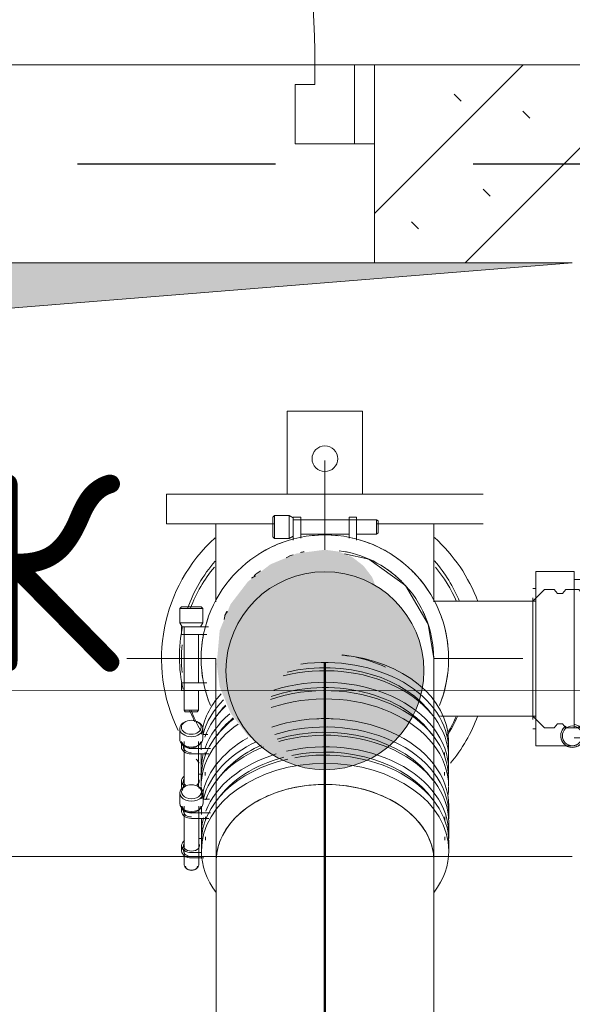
# Model space of a CAD drawing. Header units: millimetres. Extents: x 83162 to 161202, y 56220 to 105342.
# Tile 58 of 152: x 122291 to 122570, y 77275 to 77773. Entities that reach past the tile are written whole.
import ezdxf

# ---------------------------------------------------------------- set-up
doc = ezdxf.new("R2010")
doc.units = ezdxf.units.MM
for name, pattern in [('3_ Штрих_ 1 х 1 мм', [200, 100, -100]), ('ADSK_Осевая', [450, 250, -100, 0, -100]), ('ADSK_Штрих', [300, 200, -100])]:
    doc.linetypes.add(name, pattern=pattern)
for name, color, linetype, lineweight in [('A-____-NOTE-TEXT', 5, 'Continuous', 9), ('A-DETL-GENF-OTLN', 7, 'Continuous', 9), ('A-DOOR-____-MCUT', 7, 'Continuous', 18), ('A-DOOR-____-OTLN', 7, 'Continuous', 9), ('A-DOOR-FRAM-MCUT', 7, 'Continuous', 18), ('A-WALL-____-PATT', 7, 'Continuous', 9), ('I-WALL-____-MCUT', 7, 'Continuous', 9), ('I-WALL-____-OTLN', 7, 'Continuous', 9), ('M-EQPM-____-OTLN', 7, 'Continuous', 9), ('P-PIPE-____-CNTR', 7, 'ADSK_Осевая', 18), ('P-PIPE-____-OTLN', 7, 'Continuous', 50), ('S-BEAM-____-OTLN', 7, 'Continuous', 9), ('Греющ. кабель', 204, 'Continuous', 50)]:
    doc.layers.add(name, color=color, linetype=linetype, lineweight=lineweight)
doc.layers.add('A-DETL-____-OTLN', color=7, linetype='Continuous', lineweight=9, true_color=0x00a600)
doc.layers.add('A-DOOR-____-HDLN', color=5, linetype='ADSK_Штрих', lineweight=18, true_color=0x0000ff)
doc.styles.add('GOST Common', font='GOST_Common.ttf', dxfattribs={"height": 100})

# ---------------------------------------------------------------- blocks, each defined once
blk = doc.blocks.new('АР_Канал вертикальный прямоугольный - ВК-3569821-ВКК_01_К3_З_ЭОМ_греющий кабель_')
at = {"layer": 'A-DETL-GENF-OTLN', "lineweight": 5, "true_color": 0xf4f4f4}
blk.add_hatch(color=7, dxfattribs=at).paths.add_polyline_path([(-300, -150), (-255, 105), (300, 150), (-300, 150), (-300, -114.88)])
at = {"layer": 'A-DETL-GENF-OTLN', "color": 254, "lineweight": 13, "true_color": 0xcccccc}
for p, q in [((300, 150), (-300, 150)), ((300, 150), (-300, 150)), ((-255, 105), (300, 150)), ((-255, 105), (300, 150)), ((-300, -150), (300, -150))]:
    blk.add_line(p, q, dxfattribs=at)
at = {"layer": 'M-EQPM-____-OTLN', "color": 254, "lineweight": 5, "true_color": 0xcccccc}
for p, q in [((-300, 150), (300, 150)), ((300, -150), (-300, -150))]:
    blk.add_line(p, q, dxfattribs=at)
blk = doc.blocks.new('АР_Дверь однопольная - 500х1300h_400__ВК_СС_мусорокамера-7403612-ВКК_01_К3_З_ЭОМ_греющий кабель_')
at = {"layer": 'A-DOOR-____-MCUT', "color": 254, "lineweight": 13, "true_color": 0xcccccc}
for p, q in [((161.05, 270), (-220, 50)), ((166.05, 261.34), (161.05, 270)), ((-215, 41.34), (166.05, 261.34)), ((-220, 50), (-215, 41.34))]:
    blk.add_line(p, q, dxfattribs=at)
at = {"layer": 'A-DOOR-____-OTLN', "color": 254, "lineweight": 5, "true_color": 0xcccccc}
for p, q in [((109.4, 309.46), (66.1, 284.46)), ((126.9, 279.15), (109.4, 309.46)), ((66.1, 284.46), (83.6, 254.15)), ((83.6, 254.15), (126.9, 279.15)), ((125.62, 255.32), (115.62, 272.64)), ((136.9, 261.83), (93.6, 236.83)), ((104.88, 243.34), (94.88, 260.66)), ((139.4, 257.5), (136.9, 261.83)), ((144.4, 248.84), (146.9, 244.51)), ((146.9, 244.51), (103.6, 219.51)), ((93.6, 236.83), (96.1, 232.5)), ((135.62, 238), (145.62, 220.68)), ((103.6, 219.51), (101.1, 223.84)), ((156.9, 227.19), (113.6, 202.19)), ((114.88, 226.02), (124.88, 208.7)), ((174.4, 196.88), (156.9, 227.19)), ((113.6, 202.19), (131.1, 171.88)), ((131.1, 171.88), (174.4, 196.88))]:
    blk.add_line(p, q, dxfattribs=at)
blk.add_arc((-220, 50), 440, 360, 30, dxfattribs=at)
at = {"layer": 'A-DOOR-FRAM-MCUT', "color": 254, "lineweight": 13, "true_color": 0xcccccc}
for p, q in [((-240, 50), (-250, 50)), ((-220, 50), (-240, 50)), ((-240, 50), (-240, 10)), ((-220, 40), (-220, 50)), ((240, 50), (220, 50)), ((220, 50), (220, 40)), ((240, 10), (240, 50)), ((240, 50), (250, 50)), ((-210, 40), (-220, 40)), ((-210, 10), (-210, 40)), ((220, 40), (210, 40)), ((210, 40), (210, 10)), ((-240, 10), (-250, 10)), ((-240, 10), (-210, 10)), ((210, 10), (240, 10)), ((240, 10), (250, 10))]:
    blk.add_line(p, q, dxfattribs=at)
blk = doc.blocks.new('АР_Перемычка - 100_Ар_10x2_250-250-V44-ВКК_01_К3_З_ЭОМ_греющий кабель_')
at = {"layer": 'A-DETL-GENF-OTLN', "color": 254, "linetype": '3_ Штрих_ 1 х 1 мм', "lineweight": 25, "true_color": 0xdcdcdc}
blk.add_line((-500, 0), (500, 0), dxfattribs=at)
blk = doc.blocks.new('240311_Наметкина 10_РД_АР_К3_R21_rvt-1-ВКК_01_К3_З_ЭОМ_греющий кабель_')
at = {"layer": 'A-WALL-____-PATT', "lineweight": 5, "true_color": 0xcccccc}
h = blk.add_hatch(dxfattribs=at)
h.set_pattern_fill('FP_29', color=254, style=0, pattern_type=2)
h.set_pattern_definition([(135, (150.28, 188.64), (-282.8427, 3e-14), [5, -395]), (135, (174.9, 237.36), (-282.8427, 3e-14), [5, -395]), (135, (211.96, 236.53), (-282.8427, 3e-14), [5, -395]), (135, (114.96, 223.96), (-282.8427, 3e-14), [5, -395]), (135, (77.54, 223.96), (-282.8427, 3e-14), [5, -395]), (135, (57.44, 184.52), (-282.8427, 3e-14), [5, -395]), (135, (66.21, 142.9), (-282.8427, 3e-14), [5, -395]), (135, (107.33, 161), (-282.8427, 3e-14), [5, -395]), (135, (99.08, 130.94), (-282.8427, 3e-14), [5, -395]), (135, (22.6, 136.46), (-282.8427, 3e-14), [5, -395]), (135, (21.16, 168.08), (-282.8427, 3e-14), [5, -395]), (135, (46.13, 96.12), (-282.8427, 3e-14), [5, -395]), (135, (3.54, 74.6), (-282.8427, 3e-14), [5, -395]), (135, (40.3, 47.56), (-282.8427, 3e-14), [5, -395]), (135, (39.77, 18.47), (-282.8427, 3e-14), [5, -395]), (135, (76.94, 37.28), (-282.8427, 3e-14), [5, -395]), (135, (114.18, 62.4), (-282.8427, 3e-14), [5, -395]), (135, (139.87, 90.2), (-282.8427, 3e-14), [5, -395]), (135, (141.44, 15.82), (-282.8427, 3e-14), [5, -395]), (135, (188.69, 26.73), (-282.8427, 3e-14), [5, -395]), (135, (176.14, 51.36), (-282.8427, 3e-14), [5, -395]), (135, (177.03, 0), (-282.8427, 3e-14), [5, -395]), (135, (276.61, 8.22), (-282.8427, 3e-14), [5, -395]), (135, (271.19, 31.72), (-282.8427, 3e-14), [5, -395]), (135, (268.29, 119.65), (-282.8427, 3e-14), [5, -395]), (135, (237.92, 101.95), (-282.8427, 3e-14), [5, -395]), (135, (237.92, 158.27), (-282.8427, 3e-14), [5, -395]), (135, (260.4, 204.35), (-282.8427, 3e-14), [5, -395]), (135, (275.54, 235.4), (-282.8427, 3e-14), [5, -395]), (135, (117.62, 268.96), (-282.8427, 3e-14), [5, -395]), (135, (203.62, 273.83), (-282.8427, 3e-14), [5, -395]), (135, (47.24, 279.3), (-282.8427, 3e-14), [5, -395]), (135, (23.2, 266.16), (-282.8427, 3e-14), [5, -395]), (135, (42.78, 232.52), (-282.8427, 3e-14), [5, -395]), (135, (177.76, 90.57), (-282.8427, 3e-14), [5, -395]), (135, (181.12, 121.8), (-282.8427, 3e-14), [5, -395]), (135, (206.73, 172.06), (-282.8427, 3e-14), [5, -395]), (135, (143.14, 136.62), (-282.8427, 3e-14), [5, -395]), (135, (211.51, 131.86), (-282.8427, 3e-14), [5, -395]), (135, (81.47, 95.1), (-282.8427, 3e-14), [5, -395]), (135, (235.13, 60.46), (-282.8427, 3e-14), [5, -395]), (135, (242.24, 4.89), (-282.8427, 3e-14), [5, -395]), (45, (0, 106.07), (-282.8427, 0), []), (45, (106.07, 0), (-282.8427, 0), []), (45, (176.78, 0), (-282.8427, 0), []), (45, (0, 176.78), (-282.8427, 0), [])])
h.paths.add_polyline_path([(122470, 77650), (123095, 77650), (123095, 77750), (122470, 77750)])
h.paths.add_polyline_path([(123545, 77650), (123545, 77750), (123345, 77750), (123345, 77650)])
at = {"layer": 'I-WALL-____-MCUT', "color": 254, "lineweight": 5, "true_color": 0xcccccc}
for p, q in [((122945, 77750), (122470, 77750)), ((122470, 77750), (122470, 77650))]:
    blk.add_line(p, q, dxfattribs=at)
at = {"layer": 'I-WALL-____-OTLN', "color": 254, "lineweight": 5, "true_color": 0xcccccc}
for p, q in [((122020, 77750), (122440, 77750)), ((122460, 77750), (122470, 77750))]:
    blk.add_line(p, q, dxfattribs=at)
at = {"layer": 'A-DOOR-____-OTLN', "color": 254, "lineweight": 5, "true_color": 0xcccccc}
blk.add_blockref('АР_Дверь однопольная - 500х1300h_400__ВК_СС_мусорокамера-7403612-ВКК_01_К3_З_ЭОМ_греющий кабель_', (122220, 77700), dxfattribs=at)
at = {"layer": 'M-EQPM-____-OTLN', "color": 254, "lineweight": 5, "true_color": 0xcccccc}
blk.add_blockref('АР_Канал вертикальный прямоугольный - ВК-3569821-ВКК_01_К3_З_ЭОМ_греющий кабель_', (122270, 77500), dxfattribs=at)
at = {"layer": 'S-BEAM-____-OTLN', "color": 254, "lineweight": 5, "true_color": 0xcccccc}
blk.add_blockref('АР_Перемычка - 100_Ар_10x2_250-250-V44-ВКК_01_К3_З_ЭОМ_греющий кабель_', (122220, 77700), dxfattribs=at)
at = {"layer": 'A-____-NOTE-TEXT', "color": 254, "lineweight": 5, "true_color": 0xcccccc, "insert": (122188.91, 77543.61), "char_height": 100, "width": 200.4219, "attachment_point": 1, "style": 'GOST Common'}
blk.add_mtext('ВК', dxfattribs=at)
blk = doc.blocks.new('Соединитель Norma Rapid - Соединитель Norma Rapid-27246935-ВКК_01_К3_З_ЭОМ_греющий кабель_')
at = {"layer": 'P-PIPE-____-OTLN', "lineweight": 9}
for start, end in [(90, 96.4778), (83.5223, 90), (109.2505, 122.1782), (57.7877, 70.7838), (134.9695, 147.8878), (32.0508, 45.0922), (160.6784, 164.9253), (6.316, 19.3984), (168.708, 173.6074), (186.3782, 191.2778), (340.5873, 353.6985), (195.059, 199.3362)]:
    blk.add_arc((122445.01, 77450), 62.5, start, end, dxfattribs=at)
blk = doc.blocks.new('Соединитель Norma Rapid - Соединитель Norma Rapid-27826186-ВКК_01_К3_З_ЭОМ_греющий кабель_')
at = {"layer": 'P-PIPE-____-OTLN', "lineweight": 9}
for p, q in [((122556.01, 77485), (122550.01, 77479)), ((122560.84, 77485), (122556.01, 77485)), ((122562.56, 77482.95), (122560.84, 77485)), ((122565.01, 77482.95), (122562.56, 77482.95)), ((122566.73, 77485), (122565.01, 77482.95)), ((122573.29, 77485), (122566.73, 77485)), ((122575.01, 77482.95), (122573.29, 77485)), ((122577.46, 77482.95), (122575.01, 77482.95)), ((122579.18, 77485), (122577.46, 77482.95)), ((122584.01, 77485), (122579.18, 77485)), ((122590.01, 77479), (122584.01, 77485)), ((122550.01, 77421), (122556.01, 77415)), ((122560.84, 77415), (122562.56, 77417.06)), ((122562.56, 77417.06), (122565.01, 77417.06)), ((122565.01, 77417.06), (122566.73, 77415)), ((122573.29, 77415), (122575.01, 77417.06)), ((122575.01, 77417.06), (122577.46, 77417.06)), ((122577.46, 77417.06), (122579.18, 77415)), ((122584.01, 77415), (122590.01, 77421)), ((122556.01, 77415), (122560.84, 77415)), ((122566.73, 77415), (122573.29, 77415)), ((122579.18, 77415), (122584.01, 77415))]:
    blk.add_line(p, q, dxfattribs=at)
for radius, start, end in [(5.85, 270, 78.1592), (5.85, 122.6071, 270), (5.85, 170.8235, 270), (5, 90, 270), (5.85, 270, 59.3976), (5, 270, 90), (5, 240, 256.5637), (5, 270, 300), (5, 285, 300)]:
    blk.add_arc((122570.01, 77411), radius, start, end, dxfattribs=at)
blk = doc.blocks.new('ВК_SML_Опорная труба для стояков_Опорное кольцо - Оп_кольцо-37976716-ВКК_01_К3_З_ЭОМ_греющий кабель_')
at = {"layer": 'P-PIPE-____-OTLN', "color": 136, "lineweight": 9, "true_color": 0x008080}
for p, q in [((122464.01, 77575), (122426.01, 77575)), ((122426.01, 77575), (122426.01, 77533.02)), ((122464.01, 77533.02), (122464.01, 77575))]:
    blk.add_line(p, q, dxfattribs=at)
for centre, radius, start, end in [((122445.01, 77551), 6.5, 0, 180), ((122445.01, 77551), 6.5, 180, 0), ((122445.01, 77450), 82.5, 132.2079, 206.101), ((122445.01, 77450), 82.5, 20.5093, 47.8173), ((122445.01, 77451), 73.5, 138.9243, 160.5999), ((122445.01, 77450), 72.5, 140.3683, 159.4224), ((122445.01, 77451), 73.5, 22.2321, 41.1114), ((122445.01, 77450), 72.5, 23.4103, 39.6745), ((122445.01, 77451), 73.5, 168.0818, 192.9062), ((122445.01, 77450), 72.5, 174.4681, 185.532), ((122445.01, 77451), 73.5, 201.6512, 206.4988), ((122445.01, 77450), 72.5, 201.1234, 209.898), ((122445.01, 77451), 73.5, 327.0346, 336.0167), ((122445.01, 77450), 72.5, 328.7548, 336.5897), ((122445.01, 77450), 82.5, 320.2301, 339.4907), ((122445.01, 77450), 82.5, 218.038, 219.7532)]:
    blk.add_arc(centre, radius, start, end, dxfattribs=at)
blk = doc.blocks.new('ВК_Чугун_Безраструбная_Отвод - SML-V116-ВКК_01_К3_З_ЭОМ_греющий кабель_')
at = {"layer": 'P-PIPE-____-OTLN', "color": 123, "lineweight": 9, "true_color": 0x80bfbf}
for p, q in [((122390.12, 77260.89), (122390.12, 77260.46)), ((122500.12, 77260.46), (122500.12, 77260.89))]:
    blk.add_line(p, q, dxfattribs=at)
at = {"layer": 'P-PIPE-____-OTLN', "color": 136, "lineweight": 9, "true_color": 0x008080, "flags": 128}
for points in [[(122390.12, 77347.6), (122390.12, 77320.16), (122390.12, 77288.11), (122390.12, 77261.35)], [(122500.12, 77261.35), (122500.12, 77294.48), (122500.12, 77325.83), (122500.12, 77347.6)]]:
    blk.add_lwpolyline(points, dxfattribs=at)
at = {"layer": 'P-PIPE-____-OTLN', "color": 136, "lineweight": 9, "true_color": 0x008080}
for major_axis, start_param, end_param in [((55, 0), 1.570796, 1.74314), ((-55, 0), 4.45059, 4.712389), ((55, 0), 1.76343, 2.094395), ((55, 0), 1.047198, 1.308997), ((55, 0), 2.094395, 2.356194), ((55, 0), 0.785398, 1.047197), ((55, 0), 2.356195, 2.617994), ((55, 0), 0.523599, 0.785398), ((55, 0), 2.617994, 2.879793), ((55, 0), 0.261799, 0.523598), ((-55, 0), 6.021386, 6.283185), ((55, 0), 6.283185, 6.544984)]:
    blk.add_ellipse((122445.12, 77347.6), major_axis=major_axis, ratio=0.707107, start_param=start_param, end_param=end_param, dxfattribs=at)
at = {"layer": 'P-PIPE-____-OTLN', "color": 123, "lineweight": 9, "true_color": 0x80bfbf}
for start_param, end_param in [(6.021386, 6.283185), (5.875466, 5.991562), (5.419527, 5.851159), (5.235988, 5.34536), (4.974188, 5.229593), (4.94968, 4.974188), (4.712486, 4.884732), (4.533268, 4.712389), (4.45059, 4.475097), (4.195297, 4.450589), (4.079417, 4.18879), (3.926991, 4.00525), (3.573618, 3.926991), (3.433569, 3.549312), (3.141592, 3.403392)]:
    blk.add_ellipse((122445.12, 77260.46), major_axis=(-55, 0), ratio=0.01, start_param=start_param, end_param=end_param, dxfattribs=at)
blk = doc.blocks.new('Соединитель Norma Rapid1 - Соединитель Norma Rapid 2-V118-ВКК_01_К3_З_ЭОМ_греющий кабель_')
at = {"layer": 'P-PIPE-____-OTLN', "lineweight": 9}
for p, q in [((122371.77, 77382.15), (122371.77, 77376.94)), ((122383.47, 77376.94), (122383.47, 77382.15)), ((122386.69, 77379.11), (122383.47, 77379.11)), ((122372.62, 77375.57), (122372.62, 77372.85)), ((122373.06, 77374.36), (122374, 77373.52)), ((122373.99, 77375.57), (122373.99, 77345.79)), ((122377.62, 77372.04), (122387.3, 77372.04)), ((122381.25, 77373.52), (122382.19, 77374.36)), ((122381.26, 77345.79), (122381.26, 77375.57)), ((122382.62, 77375.53), (122382.62, 77371.32)), ((122507.62, 77371.32), (122507.62, 77375.53)), ((122386.42, 77369.31), (122377.62, 77369.31)), ((122382.62, 77367.15), (122382.62, 77361.28)), ((122384.68, 77370.1), (122384.68, 77368.37)), ((122505.57, 77368.37), (122505.57, 77370.1)), ((122507.62, 77361.28), (122507.62, 77367.15)), ((122383.27, 77359.12), (122381.26, 77359.12)), ((122382.62, 77357.11), (122382.62, 77352.9)), ((122384.68, 77360.06), (122384.68, 77358.33)), ((122505.57, 77358.33), (122505.57, 77360.06)), ((122507.62, 77352.9), (122507.62, 77357.11)), ((122372.62, 77355.58), (122372.62, 77352.86)), ((122377.62, 77352.05), (122382.9, 77352.05)), ((122383.78, 77349.32), (122377.62, 77349.32)), ((122375.03, 77343.99), (122375.46, 77343.68)), ((122379.79, 77343.68), (122380.22, 77343.99))]:
    blk.add_line(p, q, dxfattribs=at)
for centre, major_axis, start_param, end_param in [((122445.12, 77375.53), (62.5, 0), 0, 2.016698), ((122445.12, 77371.32), (62.5, 0), 0, 1.989334), ((122445.12, 77370.1), (60.45, 0), 0.448799, 1.983084), ((122445.12, 77380.83), (55, 0), 1.495951, 1.645646), ((122445.12, 77367.15), (62.5, 0), 0, 1.953704), ((122445.12, 77375.53), (62.5, 0), 2.243994, 3.057831), ((122445.12, 77371.32), (62.5, 0), 2.159727, 2.959313), ((122445.12, 77361.28), (62.5, 0), 0, 1.889216), ((122445.12, 77360.06), (60.45, 0), 0.448799, 1.851355), ((122445.12, 77367.15), (62.5, 0), 2.092334, 2.875781), ((122445.12, 77361.28), (62.5, 0), 1.977125, 2.875781), ((122445.12, 77370.1), (60.45, 0), 2.133937, 2.692793), ((122445.12, 77357.11), (62.5, 0), 0, 1.819039), ((122445.12, 77357.11), (62.5, 0), 1.878201, 3.141592), ((122445.12, 77352.9), (62.5, 0), 0, 3.141592), ((122445.12, 77360.06), (60.45, 0), 1.923308, 2.692793), ((122377.62, 77382.15), (-5.85, 0), 5.415963, 6.283185), ((122377.62, 77382.15), (-5.85, 0), 0, 3.141593), ((122377.62, 77382.75), (-5, 0), 4.712389, 6.283186), ((122377.62, 77382.75), (-5, 0), 0, 3.141593), ((122377.62, 77382.75), (-5, 0), 3.141593, 4.712389), ((122377.62, 77382.15), (-5.85, 0), 3.141593, 4.008816), ((122445.12, 77347.6), (55, 0), 1.742616, 1.818788), ((122445.12, 77347.6), (55, 0), 1.322804, 1.378747), ((122377.62, 77376.94), (-5.85, 0), 0, 3.141593), ((122445.12, 77347.6), (55, 0), 2.202619, 2.279103), ((122445.12, 77347.6), (55, 0), 0.862489, 0.938973), ((122377.62, 77375.57), (-5, 0), 0, 1.570797), ((122377.62, 77372.85), (-5, 0), 5.759587, 6.283185), ((122377.62, 77372.85), (-5, 0), 0, 1.570797), ((122377.62, 77375.57), (-4.64, 0), 0.094773, 3.046819), ((122377.62, 77372.85), (-4, 0), 6.021386, 6.283185), ((122377.62, 77372.85), (-4, 0), 0, 1.570797), ((122445.12, 77361.28), (62.5, 0), 2.953613, 3.141592), ((122445.12, 77367.15), (62.5, 0), 3.091025, 3.141592), ((122445.12, 77371.32), (62.5, 0), 6.234397, 6.283185), ((122445.12, 77347.6), (55, 0), 2.692793, 2.734827), ((122445.12, 77347.6), (55, 0), 0.406765, 0.448799), ((122377.62, 77355.58), (-5, 0), 5.497787, 6.283185), ((122445.12, 77361.28), (62.5, 0), 3.141593, 3.190381), ((122445.12, 77361.28), (62.5, 0), 6.234397, 6.283185), ((122377.62, 77355.58), (-5, 0), 0, 1.570797), ((122377.62, 77352.86), (-5, 0), 5.497787, 6.283185), ((122377.62, 77352.86), (-5, 0), 0, 1.570797), ((122377.62, 77355.58), (-4, 0), 6.021386, 6.283185), ((122377.62, 77355.58), (-4, 0), 0, 3.141593), ((122377.62, 77352.86), (-4, 0), 6.021386, 6.283185), ((122377.62, 77352.86), (-4, 0), 0, 1.570797), ((122377.62, 77355.58), (-4, 0), 3.141593, 3.403392), ((122445.12, 77352.9), (62.5, 0), 3.141593, 3.638238), ((122445.12, 77352.9), (62.5, 0), 5.793499, 6.283185), ((122377.62, 77345.79), (-3.64, 0), 0, 3.141593), ((122377.62, 77345.18), (-3.03, 0), 0, 3.141593)]:
    blk.add_ellipse(centre, major_axis=major_axis, ratio=0.707107, start_param=start_param, end_param=end_param, dxfattribs=at)
blk = doc.blocks.new('ВК_Чугун_Безраструбная_Отвод - SML-38033893-ВКК_01_К3_З_ЭОМ_греющий кабель_')
at = {"layer": 'P-PIPE-____-OTLN', "color": 136, "lineweight": 9, "true_color": 0x008080}
blk.add_line((122407.98, 77490.68), (122409.9, 77491.81), dxfattribs=at)
at = {"layer": 'P-PIPE-____-OTLN', "color": 136, "lineweight": 9, "true_color": 0x008080, "flags": 128}
for points in [[(122425.48, 77500.94), (122427.58, 77502.18), (122429.02, 77502.41)], [(122454.9, 77502.92), (122467.23, 77500.32), (122485.67, 77487.03), (122497.17, 77467.43), (122500, 77450.01)], [(122394.18, 77469.82), (122394.69, 77472.24), (122395.85, 77473.85)], [(122390, 77450.01), (122390, 77445.28), (122390, 77431.44), (122390, 77413.4)], [(122500, 77413.4), (122500, 77434.14), (122500, 77446.62), (122500, 77450.01)]]:
    blk.add_lwpolyline(points, dxfattribs=at)
at = {"layer": 'P-PIPE-____-OTLN', "color": 136, "lineweight": 9, "true_color": 0x008080}
for start, end in [(45.0001, 82.5), (0.0001, 44.6605)]:
    blk.add_arc((122445, 77450.01), 55, start, end, dxfattribs=at)
blk.add_ellipse((122445, 77413.4), major_axis=(55, 0), ratio=0.707107, start_param=1.351897, end_param=1.415258, dxfattribs=at)
blk = doc.blocks.new('Соединитель Norma Rapid1 - Соединитель Norma Rapid 2-V119-ВКК_01_К3_З_ЭОМ_греющий кабель_')
at = {"layer": 'P-PIPE-____-OTLN', "lineweight": 9}
for p, q in [((122371.65, 77414.72), (122371.65, 77409.51)), ((122383.35, 77409.51), (122383.35, 77414.72)), ((122385.85, 77411.67), (122383.35, 77411.67)), ((122372.5, 77408.14), (122372.5, 77405.41)), ((122372.93, 77406.92), (122373.88, 77406.09)), ((122373.86, 77408.14), (122373.86, 77385.12)), ((122381.12, 77406.09), (122382.07, 77406.92)), ((122381.14, 77385.12), (122381.14, 77408.14)), ((122382.5, 77408.1), (122382.5, 77403.89)), ((122507.5, 77403.89), (122507.5, 77408.1)), ((122377.5, 77404.6), (122387.18, 77404.6)), ((122386.3, 77401.88), (122377.5, 77401.88)), ((122384.55, 77402.67), (122384.55, 77400.94)), ((122505.45, 77400.94), (122505.45, 77402.67)), ((122382.5, 77399.72), (122382.5, 77393.85)), ((122507.5, 77393.85), (122507.5, 77399.72)), ((122383.15, 77391.69), (122381.14, 77391.69)), ((122384.55, 77392.63), (122384.55, 77390.9)), ((122505.45, 77390.9), (122505.45, 77392.63)), ((122372.5, 77388.15), (122372.5, 77385.42)), ((122382.5, 77389.68), (122382.5, 77385.47)), ((122507.5, 77385.47), (122507.5, 77389.68)), ((122381.33, 77384.61), (122382.78, 77384.61)), ((122383.66, 77381.89), (122382.2, 77381.89))]:
    blk.add_line(p, q, dxfattribs=at)
for centre, major_axis, start_param, end_param in [((122445, 77413.4), (55, 0), 1.3464, 1.411516), ((122445, 77408.1), (62.5, 0), 0.000003, 1.43063), ((122445, 77399.72), (-62.5, 0), 3.141596, 5.055275), ((122445, 77402.67), (60.45, 0), 0.448802, 1.891438), ((122445, 77403.89), (-62.5, 0), 3.141596, 4.909071), ((122445, 77392.63), (60.45, 0), 0.448802, 2.036173), ((122445, 77393.85), (-62.5, 0), 3.141596, 5.137561), ((122445, 77408.1), (62.5, 0), 2.565839, 3.057834), ((122445, 77389.68), (-62.5, 0), 3.141596, 5.166325), ((122445, 77385.47), (62.5, 0), 0.000003, 2.02091), ((122445, 77403.89), (62.5, 0), 2.53284, 2.959317), ((122445, 77402.67), (60.45, 0), 2.548634, 2.692797), ((122445, 77399.72), (62.5, 0), 2.500155, 2.898857), ((122445, 77393.85), (62.5, 0), 2.446995, 2.889828), ((122377.5, 77414.72), (5.85, 0), 2.094392, 3.14159), ((122377.5, 77415.32), (5, 0), 1.570796, 3.14159), ((122377.5, 77415.32), (5, 0), 6.283182, 7.853979), ((122377.5, 77414.72), (5.85, 0), 0, 1.047195), ((122445, 77389.68), (62.5, 0), 2.397729, 3.141593), ((122445, 77385.47), (62.5, 0), 2.347987, 3.141593), ((122445, 77392.63), (60.45, 0), 2.44552, 2.692797), ((122377.5, 77414.72), (5.85, 0), 3.141593, 6.283182), ((122377.5, 77415.32), (5, 0), 3.14159, 6.283182), ((122377.5, 77409.51), (5.85, 0), 3.141593, 6.283182), ((122377.5, 77408.14), (5, 0), 3.141593, 4.712386), ((122377.5, 77405.41), (5, 0), 2.617991, 3.14159), ((122377.5, 77408.14), (4.64, 0), 3.236369, 3.816557), ((122377.5, 77408.14), (4.64, 0), 5.608221, 6.188416), ((122377.5, 77405.41), (5, 0), 3.141593, 4.712386), ((122377.5, 77405.41), (4, 0), 2.87979, 3.14159), ((122377.5, 77405.41), (4, 0), 3.141593, 4.712386), ((122377.5, 77408.14), (4.64, 0), 4.009756, 4.712386), ((122377.5, 77408.14), (4.64, 0), 4.712387, 5.415003), ((122445, 77393.85), (62.5, 0), 2.953617, 3.141593), ((122445, 77399.72), (62.5, 0), 3.091028, 3.141593), ((122445, 77403.89), (62.5, 0), 6.234398, 6.283185), ((122445, 77393.85), (-62.5, 0), 0.000003, 0.048791), ((122445, 77393.85), (62.5, 0), 6.234398, 6.283185), ((122377.5, 77388.15), (5, 0), 2.356191, 3.14159), ((122377.5, 77388.15), (5, 0), 3.141593, 3.926988), ((122377.5, 77385.42), (5, 0), 2.356191, 3.14159), ((122377.5, 77388.15), (4, 0), 2.87979, 3.14159), ((122377.5, 77388.15), (4, 0), 3.141593, 3.926988), ((122377.5, 77388.15), (4, 0), 5.497784, 6.283182), ((122377.5, 77388.15), (4, 0), 0, 0.261796), ((122377.5, 77385.42), (5, 0), 3.141593, 3.665188), ((122377.5, 77385.42), (4, 0), 2.87979, 3.14159), ((122377.5, 77385.42), (4, 0), 3.141593, 3.403389), ((122445, 77385.47), (62.5, 0), 3.149778, 3.262395), ((122445, 77385.47), (62.5, 0), 6.171337, 6.275)]:
    blk.add_ellipse(centre, major_axis=major_axis, ratio=0.707107, start_param=start_param, end_param=end_param, dxfattribs=at)
blk = doc.blocks.new('Соединитель Norma Rapid1 - Соединитель Norma Rapid 2-V120-ВКК_01_К3_З_ЭОМ_греющий кабель_')
at = {"layer": 'P-PIPE-____-OTLN', "lineweight": 9}
for p, q in [((122372.5, 77476.23), (122371.65, 77475.38)), ((122383.35, 77475.38), (122382.5, 77476.23)), ((122371.65, 77475.38), (122371.65, 77468.01)), ((122383.35, 77468.01), (122383.35, 77475.38)), ((122371.65, 77468.01), (122372.86, 77466.07)), ((122372.5, 77466.07), (122372.5, 77462.22)), ((122373.86, 77466.07), (122373.86, 77423.96)), ((122377.5, 77466.07), (122386.17, 77466.07)), ((122382.14, 77466.07), (122383.35, 77468.01)), ((122385.29, 77462.22), (122377.5, 77462.22)), ((122381.14, 77437.8), (122381.14, 77462.22)), ((122372.5, 77437.8), (122372.5, 77433.95)), ((122377.5, 77437.8), (122385.29, 77437.8)), ((122386.17, 77433.95), (122377.5, 77433.95)), ((122381.14, 77423.96), (122381.14, 77433.95)), ((122373.86, 77423.96), (122374.47, 77423.09)), ((122380.53, 77423.09), (122381.14, 77423.96))]:
    blk.add_line(p, q, dxfattribs=at)
for radius, start, end in [(62.5, 0.0001, 180.0001), (62.5, 51.4287, 77.143), (62.5, 51.4287, 77.143), (62.5, 51.4287, 77.143), (62.5, 51.4287, 77.143), (62.5, 51.4287, 77.143), (55, 101.0038, 102.8573), (55, 77.143, 78.9965), (55, 126.2009, 130.5831), (55, 49.4171, 55.6627), (55, 154.2858, 156.6942), (55, 23.3061, 25.7144), (62.5, 180.0001, 202.2668), (62.5, 337.7333, 0.0001)]:
    blk.add_arc((122445, 77450.01), radius, start, end, dxfattribs=at)
for centre, major_axis, start_param, end_param in [((122377.5, 77476.23), (5, 0), 6.283176, 9.424765), ((122377.5, 77476.23), (5, 0), 3.141602, 6.283194), ((122377.5, 77475.38), (5.85, 0), 6.283176, 9.424766), ((122377.5, 77468.01), (5.85, 0), 0.000009, 3.1416), ((122377.5, 77466.07), (5, 0), 1.570798, 3.1416), ((122377.5, 77466.07), (4.64, 0), 1.570799, 3.141601), ((122377.5, 77466.07), (4, 0), 1.832598, 2.879802), ((122377.5, 77462.22), (5, 0), 3.141584, 3.926988), ((122377.5, 77462.22), (5, 0), 1.570798, 3.141582), ((122377.5, 77462.22), (4, 0), 1.570798, 3.141581), ((122377.5, 77462.22), (4, 0), 3.141602, 3.4034), ((122377.5, 77437.8), (5, 0), 1.570798, 3.1416), ((122377.5, 77437.8), (5, 0), 3.141602, 3.926997), ((122377.5, 77437.8), (4, 0), 3.141602, 3.403401), ((122377.5, 77437.8), (4, 0), 1.570798, 3.1416), ((122377.5, 77433.95), (5, 0), 3.141602, 3.926997), ((122377.5, 77433.95), (5, 0), 1.570798, 3.141582), ((122377.5, 77433.95), (4, 0), 1.570798, 3.141581), ((122377.5, 77433.95), (4, 0), 3.141602, 3.4034), ((122377.5, 77423.96), (3.64, 0), 6.283176, 9.424769), ((122377.5, 77423.09), (3.03, 0), 0.000008, 3.141601), ((122377.5, 77423.09), (3.03, 0), 3.141586, 6.283172)]:
    blk.add_ellipse(centre, major_axis=major_axis, ratio=0.000002, start_param=start_param, end_param=end_param, dxfattribs=at)
blk = doc.blocks.new('ВК_ПП_Переходник ПП_SML - Переходник ПП_SML_ DN50-35694337-ВКК_01_К3_З_ЭОМ_греющий кабель_')
at = {"layer": 'P-PIPE-____-OTLN', "color": 136, "lineweight": 9, "true_color": 0x008080}
for p, q in [((0.95, 44), (-18.55, 44)), ((-18.55, 0), (-18.55, 44)), ((0.95, 0), (0.95, 44)), ((10.05, 40), (0.95, 40)), ((20.05, 40), (10.05, 40)), ((20.05, 0), (20.05, 40)), ((-18.55, 35.5), (-20.05, 35.5)), ((-20.05, 30.74), (-20.05, 0)), ((63.75, 32.7), (52.75, 32.7)), ((52.75, 32.7), (52.75, 0)), ((70.15, 27.3), (63.75, 32.7)), ((63.75, 0), (63.75, 32.7)), ((36.35, 27.4), (20.05, 27.4)), ((46.35, 27.4), (36.35, 27.4)), ((36.35, 26.06), (36.35, 0)), ((36.35, 0), (36.35, 26.06)), ((52.75, 27.4), (46.35, 27.4)), ((71.35, 27.3), (70.15, 27.3)), ((70.15, 25.96), (70.15, 24.11)), ((71.35, 24.11), (71.35, 25.96)), ((70.15, 18.57), (70.15, 13.68)), ((71.35, 13.68), (71.35, 18.57)), ((70.15, 2.76), (70.15, 0)), ((71.35, 0), (71.35, 2.76)), ((-20.05, 0), (-20.05, -30.74)), ((-18.55, -44), (-18.55, 0)), ((0.95, -34.96), (0.95, 0)), ((20.05, -40), (20.05, 0)), ((36.35, 0), (36.35, -26.06)), ((36.35, -26.06), (36.35, 0)), ((52.75, 0), (52.75, -32.7)), ((63.75, -32.7), (63.75, 0)), ((70.15, 0), (70.15, -2.76)), ((71.35, -2.76), (71.35, 0)), ((70.15, -13.67), (70.15, -18.06)), ((71.35, -18.06), (71.35, -13.67)), ((70.15, -24.32), (70.15, -27.3)), ((71.35, -27.3), (71.35, -24.32)), ((20.05, -27.4), (36.35, -27.4)), ((36.35, -27.4), (46.35, -27.4)), ((46.35, -27.4), (52.75, -27.4)), ((63.75, -32.7), (70.15, -27.3)), ((70.15, -27.3), (71.35, -27.3)), ((52.75, -32.7), (63.75, -32.7)), ((-20.05, -35.5), (-18.55, -35.5)), ((-18.55, -44), (0.95, -44)), ((0.95, -40), (10.05, -40)), ((10.05, -40), (20.05, -40))]:
    blk.add_line(p, q, dxfattribs=at)
blk = doc.blocks.new('ВК_Чугун_Безраструбная_Ревизия прямоугольная - R-V287-ВКК_01_К3_З_ЭОМ_греющий кабель_')
at = {"layer": 'P-PIPE-____-OTLN', "color": 136, "lineweight": 9, "true_color": 0x008080}
for p, q in [((122364.99, 77533.02), (122364.99, 77518.02)), ((122364.99, 77533.02), (122394.99, 77533.02)), ((122394.99, 77533.02), (122494.99, 77533.02)), ((122494.99, 77533.02), (122524.99, 77533.02)), ((122394.99, 77518.02), (122364.99, 77518.02)), ((122389.99, 77478.76), (122389.99, 77518.02)), ((122419.62, 77518.02), (122394.99, 77518.02)), ((122494.99, 77518.02), (122471.05, 77518.02)), ((122524.99, 77518.02), (122494.99, 77518.02)), ((122499.99, 77518.02), (122499.99, 77478.78))]:
    blk.add_line(p, q, dxfattribs=at)
blk = doc.blocks.new('Соединитель Norma Rapid - Соединитель Norma Rapid-V288-ВКК_01_К3_З_ЭОМ_греющий кабель_')
at = {"layer": 'P-PIPE-____-OTLN', "lineweight": 9}
for p, q in [((122419.62, 77522.37), (122418.77, 77521.52)), ((122426.99, 77522.37), (122419.62, 77522.37)), ((122428.93, 77521.16), (122426.99, 77522.37)), ((122432.78, 77521.52), (122428.93, 77521.52)), ((122461.05, 77521.52), (122457.2, 77521.52)), ((122471.05, 77520.15), (122428.93, 77520.15)), ((122428.93, 77509.9), (122428.93, 77516.52)), ((122432.78, 77516.52), (122432.78, 77510.94)), ((122457.2, 77510.94), (122457.2, 77516.52)), ((122461.05, 77516.52), (122461.05, 77509.91)), ((122471.91, 77519.55), (122471.05, 77520.15)), ((122418.77, 77511.52), (122419.62, 77510.67)), ((122426.99, 77510.67), (122428.93, 77511.88)), ((122432.78, 77512.88), (122457.2, 77512.88)), ((122461.05, 77512.88), (122471.05, 77512.88)), ((122471.05, 77512.88), (122471.91, 77513.49)), ((122419.62, 77510.67), (122426.99, 77510.67))]:
    blk.add_line(p, q, dxfattribs=at)
for centre, major_axis, start_param, end_param in [((122418.77, 77516.52), (0, 5), 3.141593, 6.283184), ((122418.77, 77516.52), (0, 5), 0.000007, 3.141586), ((122419.62, 77516.52), (0, 5.85), 0.000007, 3.141586), ((122426.99, 77516.52), (0, 5.85), 0, 3.141593), ((122428.93, 77516.52), (0, 5), 0, 1.570796), ((122428.93, 77516.52), (0, 4.64), 0, 1.570796), ((122432.78, 77516.52), (0, 5), 0, 1.570796), ((122432.78, 77516.52), (0, 5), 5.497787, 6.283185), ((122457.2, 77516.52), (0, 5), 5.497787, 6.283185), ((122457.2, 77516.52), (0, 5), 0, 1.570796), ((122461.05, 77516.52), (0, 5), 0, 1.570796), ((122461.05, 77516.52), (0, 5), 5.497787, 6.283185), ((122428.93, 77516.52), (0, 4), 0.261799, 1.308997), ((122432.78, 77516.52), (0, 4), 6.021386, 6.283185), ((122432.78, 77516.52), (0, 4), 0, 1.570796), ((122457.2, 77516.52), (0, 4), 0, 1.570796), ((122457.2, 77516.52), (0, 4), 6.021386, 6.283185), ((122461.05, 77516.52), (0, 4), 6.021386, 6.283185), ((122461.05, 77516.52), (0, 4), 0, 1.570796), ((122471.05, 77516.52), (0, 3.64), 0, 3.141594), ((122471.91, 77516.52), (0, 3.03), 3.141598, 6.283179), ((122471.91, 77516.52), (0, 3.03), 0, 3.141594)]:
    blk.add_ellipse(centre, major_axis=major_axis, ratio=0.000007, start_param=start_param, end_param=end_param, dxfattribs=at)
blk = doc.blocks.new('Точка присоединения')
at = {"layer": 'A-DOOR-____-HDLN'}
h = blk.add_hatch(color=256, dxfattribs=at)
h.dxf.hatch_style = 1
h.paths.add_polyline_path([(-50, 0, 1), (50, 0, 1)])
at = {"layer": 'A-DETL-____-OTLN', "color": 5, "true_color": 0x0000ff}
blk.add_circle((0, 0), 50, dxfattribs=at)

msp = doc.modelspace()

# ---------------------------------------------------------------- hatches: boundary and pattern name
at = {"layer": 'P-PIPE-____-OTLN', "true_color": 0x007f00}
msp.add_hatch(color=96, dxfattribs=at).paths.add_polyline_path([(122437.88, 77395.95), (122431.25, 77398.69), (122423.44, 77405.82), (122421.18, 77408.76), (122418.44, 77415.39), (122418.03, 77426.53), (122418.44, 77429.63), (122421.18, 77436.26), (122425.55, 77441.96), (122431.25, 77446.33), (122437.88, 77449.07), (122452.12, 77450.95), (122458.75, 77453.69), (122464.45, 77458.06), (122469.03, 77464.27), (122471.56, 77470.39), (122472.5, 77477.51), (122469.9, 77488.64), (122468.82, 77491.26), (122464.45, 77496.96), (122458.75, 77501.33), (122452.12, 77504.07), (122445, 77505.01), (122430.77, 77503.14), (122417.5, 77497.64), (122406.11, 77488.9), (122397.37, 77477.51), (122391.87, 77464.25), (122390.37, 77447.23), (122391.87, 77435.77), (122397.37, 77422.51), (122406.11, 77411.12), (122419.12, 77401.71), (122430.77, 77396.88), (122435.75, 77396.23)])

# ---------------------------------------------------------------- linework, layer by layer
at = {"layer": 'A-DETL-____-OTLN', "color": 5, "true_color": 0x0000ff}
msp.add_line((122146.02, 77433.73), (122729.29, 77434.01), dxfattribs=at)
at = {"layer": 'P-PIPE-____-CNTR', "color": 136, "lineweight": 9, "true_color": 0x008080}
for p, q in [((122445, 77505.01), (122445, 77550.01)), ((122445.01, 77533.02), (122445.01, 77550)), ((122445.01, 77544.5), (122445.01, 77550)), ((122445.01, 77512.5), (122445.01, 77550)), ((122345, 77450.01), (122390, 77450.01)), ((122345.01, 77450), (122373.86, 77450)), ((122345.01, 77450), (122362.51, 77450)), ((122345.01, 77450), (122373.86, 77450)), ((122381.14, 77450), (122382.5, 77450)), ((122381.14, 77450), (122382.5, 77450)), ((122500, 77450.01), (122545, 77450.01))]:
    msp.add_line(p, q, dxfattribs=at)
at = {"layer": 'P-PIPE-____-OTLN', "color": 136, "lineweight": 9, "true_color": 0x008080}
for p, q in [((122550.01, 77479), (122499.82, 77479)), ((122551.51, 77479), (122550.01, 77479)), ((122503.33, 77421), (122550.01, 77421)), ((122550.01, 77421), (122551.51, 77421)), ((122390.12, 77413.4), (122390.12, 77347.6)), ((122500.12, 77347.6), (122500.12, 77413.4))]:
    msp.add_line(p, q, dxfattribs=at)
for centre, start_param, end_param in [((122445.12, 77413.4), 1.351904, 1.417113), ((122445.12, 77413.4), 0.982565, 1.282657), ((122445.12, 77347.6), 1.570796, 1.74314), ((122445.12, 77347.6), 0, 1.570796), ((122445.12, 77347.6), 1.76343, 3.141592)]:
    msp.add_ellipse(centre, major_axis=(55, 0), ratio=0.707107, start_param=start_param, end_param=end_param, dxfattribs=at)
at = {"layer": 'Греющ. кабель'}
msp.add_line((122445.12, 74378.19), (122445, 77448.08), dxfattribs=at)

# ---------------------------------------------------------------- block references
at = {"lineweight": 5}
msp.add_blockref('240311_Наметкина 10_РД_АР_К3_R21_rvt-1-ВКК_01_К3_З_ЭОМ_греющий кабель_', (0, 0), dxfattribs=at)
at = {"layer": 'A-DETL-GENF-OTLN'}
msp.add_blockref('Точка присоединения', (122445, 77443.91), dxfattribs=at)
at = {"layer": 'P-PIPE-____-OTLN', "color": 136, "lineweight": 9, "true_color": 0x008080}
for name, p in [('ВК_SML_Опорная труба для стояков_Опорное кольцо - Оп_кольцо-37976716-ВКК_01_К3_З_ЭОМ_греющий кабель_', (0, 0)), ('ВК_Чугун_Безраструбная_Ревизия прямоугольная - R-V287-ВКК_01_К3_З_ЭОМ_греющий кабель_', (0, 0)), ('ВК_Чугун_Безраструбная_Отвод - SML-38033893-ВКК_01_К3_З_ЭОМ_греющий кабель_', (0, 0)), ('ВК_ПП_Переходник ПП_SML - Переходник ПП_SML_ DN50-35694337-ВКК_01_К3_З_ЭОМ_греющий кабель_', (122570.06, 77450)), ('ВК_Чугун_Безраструбная_Отвод - SML-V116-ВКК_01_К3_З_ЭОМ_греющий кабель_', (0, 0))]:
    msp.add_blockref(name, p, dxfattribs=at)
at = {"layer": 'P-PIPE-____-OTLN', "lineweight": 9}
for name in ['Соединитель Norma Rapid - Соединитель Norma Rapid-V288-ВКК_01_К3_З_ЭОМ_греющий кабель_', 'Соединитель Norma Rapid1 - Соединитель Norma Rapid 2-V120-ВКК_01_К3_З_ЭОМ_греющий кабель_', 'Соединитель Norma Rapid - Соединитель Norma Rapid-27246935-ВКК_01_К3_З_ЭОМ_греющий кабель_', 'Соединитель Norma Rapid - Соединитель Norma Rapid-27826186-ВКК_01_К3_З_ЭОМ_греющий кабель_', 'Соединитель Norma Rapid1 - Соединитель Norma Rapid 2-V119-ВКК_01_К3_З_ЭОМ_греющий кабель_', 'Соединитель Norma Rapid1 - Соединитель Norma Rapid 2-V118-ВКК_01_К3_З_ЭОМ_греющий кабель_']:
    msp.add_blockref(name, (0, 0), dxfattribs=at)

doc.saveas('drawing.dxf')
